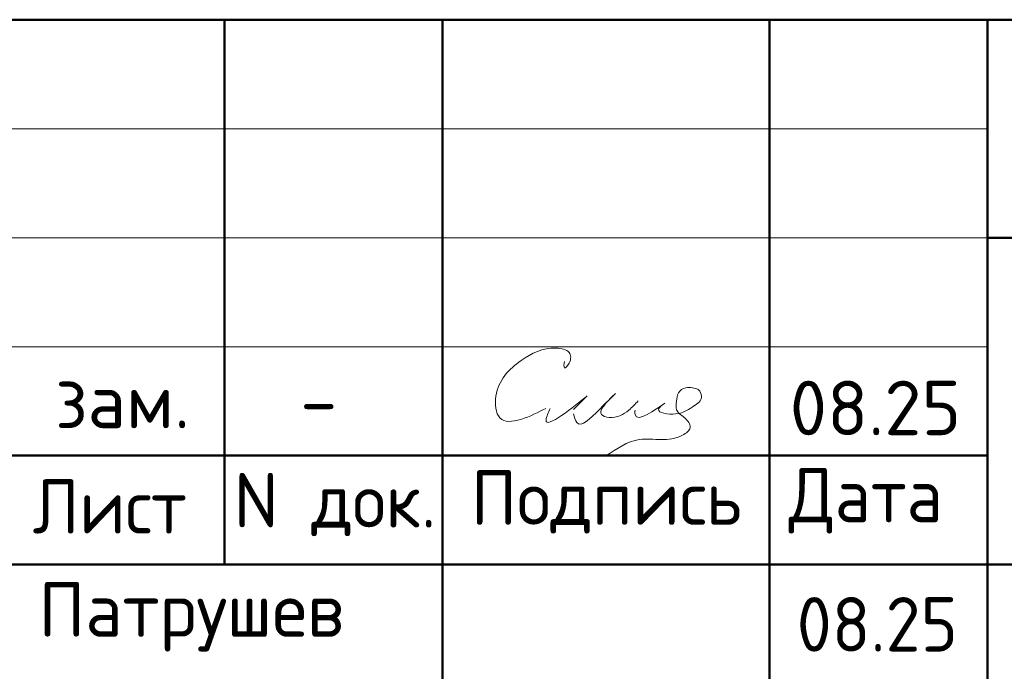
# Model space of a CAD drawing. Header units: millimetres. Extents: x 0 to 21000, y 0 to 14850.
# Tile 4 of 6: x 12530 to 14789, y 1505 to 3000. Entities that reach past the tile are written whole.
import ezdxf

# ---------------------------------------------------------------- set-up
doc = ezdxf.new("R2010")
doc.units = ezdxf.units.MM
doc.layers.add('Standard', color=7, linetype='Continuous', lineweight=25)
doc.styles.add('ISOCPEUR', font='txt')

msp = doc.modelspace()

# ---------------------------------------------------------------- linework, layer by layer
at = {"layer": 'Standard', "color": 7, "linetype": 'Continuous', "lineweight": 50, "transparency": 33554687}
for p, q in [((11500, 3000), (20750, 3000)), ((13000, 1750), (13000, 3000)), ((13500, 250), (13500, 3000)), ((14250, 250), (14250, 3000)), ((14750, 250), (14750, 3000)), ((14750, 2500), (20750, 2500)), ((11500, 2000), (14750, 2000)), ((11500, 2000), (14750, 2000)), ((11500, 1750), (14750, 1750)), ((11500, 1750), (14750, 1750)), ((14750, 1750), (20750, 1750))]:
    msp.add_line(p, q, dxfattribs=at)
at = {"layer": 'Standard', "color": 7, "linetype": 'Continuous', "lineweight": 13, "transparency": 33554687}
for p, q in [((11500, 2750), (14750, 2750)), ((11500, 2500), (14750, 2500)), ((11500, 2250), (14750, 2250))]:
    msp.add_line(p, q, dxfattribs=at)
at = {"layer": 'Standard', "color": 250, "linetype": 'Continuous', "lineweight": 18, "true_color": 0x2d2d2d, "transparency": 33554687}
for points, start_tangent, end_tangent in [([(13779.6, 2216.3), (13779.6, 2201.3), (13790.2, 2211.9), (13790.2, 2236.9), (13760.8, 2246.5), (13680.5, 2218.5), (13622.2, 2136.8), (13631.5, 2086.7), (13736.6, 2108.2)], (-0.002121, -0.014264), (0.012144, 0.006193)), ([(14009.7, 2120.5), (13995.5, 2106.3), (14034.5, 2095.7), (14072.6, 2111.2), (14093.8, 2132.4), (14086.5, 2151.5), (14073.1, 2155.7), (14058.1, 2155.7), (14041.2, 2143.9), (14036.8, 2125.2), (14036.8, 2105.2), (14054.4, 2087.5), (14068.2, 2064.5), (14050.5, 2046.9), (14001.5, 2036.8), (13951.5, 2036.8), (13875.7, 2000)], (-0.010143, -0.007596), (-0.008643, -0.005847)), ([(13746.6, 2108.2), (13737.4, 2082.4), (13832.1, 2137.6)], (-0.004545, -0.010871), (0.01343, 0.010823)), ([(13800.3, 2095.8), (13807.9, 2076.1), (13860.7, 2106.9), (13896.1, 2142.2), (13878.4, 2124.5), (13864.3, 2094.6), (13882.2, 2087.8), (13927.4, 2104.4), (13948.7, 2125.6)], (0.003, -0.011121), (0.006762, 0.007385)), ([(13948.7, 2125.6), (13947.6, 2124.5), (13932.2, 2108.6), (13921.7, 2099.9), (13912.3, 2094.1), (13903.5, 2090.3), (13895, 2088.2), (13886.3, 2087.6), (13877.6, 2088.4), (13870.7, 2090.3), (13866.5, 2092.5), (13864.3, 2094.6), (13863.2, 2096.6), (13862.8, 2099.2), (13863.4, 2102.8), (13865.6, 2107.9), (13871, 2115.8), (13882.4, 2128.8), (13896.1, 2142.2), (13896.6, 2142.6), (13896.6, 2142.6), (13896.6, 2142.6), (13896.6, 2142.6), (13896.6, 2142.6), (13896.3, 2142.3), (13873.9, 2119.8), (13842.1, 2089), (13830.4, 2079.3), (13823, 2074.8), (13818.1, 2073), (13814.5, 2072.6), (13811.8, 2073.2), (13809.4, 2074.6), (13807.1, 2077.1), (13804.5, 2082.3), (13800.3, 2095.8)], (-0.006753, -0.007375), (-0.00255, 0.009682)), ([(13832.1, 2137.6), (13800.3, 2105.8)], (-0.007071, -0.007071), (-0.007071, -0.007071)), ([(13941.6, 2104.4), (13941.6, 2094.4), (14009.7, 2120.5)], (-0.000563, -0.010819), (0.013445, 0.009544))]:
    msp.add_spline(points, degree=3, dxfattribs=dict(at, start_tangent=start_tangent, end_tangent=end_tangent))

# ---------------------------------------------------------------- texts
at = {"layer": 'Standard', "color": 7, "linetype": 'Continuous', "lineweight": 25, "transparency": 33554687, "char_height": 125, "style": 'ISOCPEUR'}
for s, insert, width, attachment_point in [('\\A1;{\\fISOCPEUR|i0|b0;\\H125.000000;\\W1.000000;\\C7;08.25}\\P', (14493.1, 2171.9), 446.212, 2), ('\\A1;{\\fISOCPEUR|i0|b0;\\H125.000000;\\W1.000000;\\C7;зам.}\\P', (12765.9, 2188), 376.705, 2), ('\\A1;{\\fISOCPEUR|i0|b0;\\H125.000000;\\W1.000000;\\C7;-}\\P', (13215.9, 2188), 136.111, 2), ('\\W0.94;Лист', (12559.6, 1821.4), 433.463, 7), ('\\W0.96;Подпись', (13564.7, 1821.4), 672.14, 7), ('\\W0.94;Дата', (14293.8, 1821.4), 483.868, 7), ('\\W0.95;N док.', (13021.3, 1815.3), 534.063, 7), ('\\W0.97;Патрушев', (12573, 1550.6), 835.093, 7), ('\\W0.94;08.25', (14312.5, 1550.6), 445.84, 7)]:
    msp.add_mtext(s, dxfattribs=dict(at, insert=insert, width=width, attachment_point=attachment_point))

doc.saveas('drawing.dxf')
